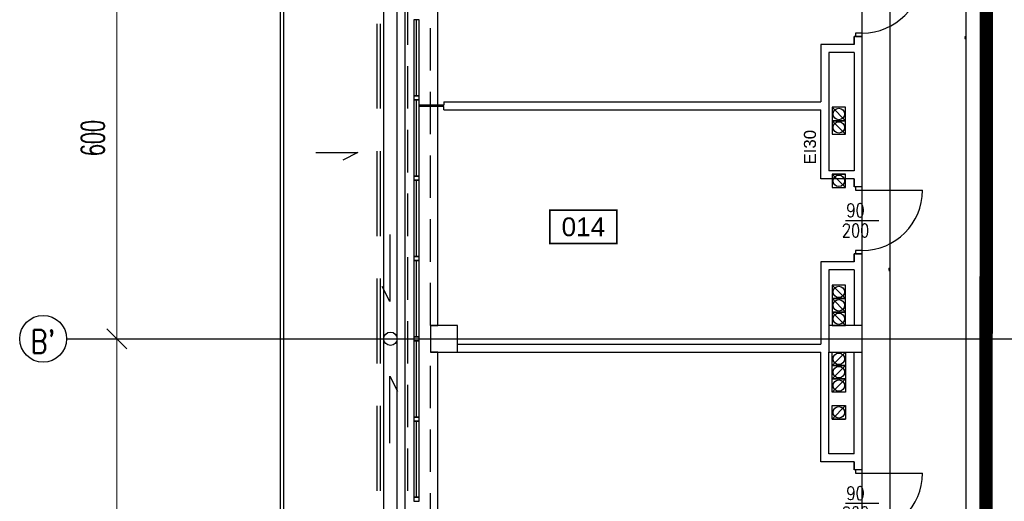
# Model space of a CAD drawing. Header units: centimetres. Extents: x -149939 to 48626, y -46000 to 152985.
# Tile 6 of 256: x -77480 to -62768, y 20570 to 27770. Entities that reach past the tile are written whole.
import ezdxf
from ezdxf.enums import TextEntityAlignment as Align

# ---------------------------------------------------------------- set-up
doc = ezdxf.new("R2010")
doc.units = ezdxf.units.CM
doc.header["$LTSCALE"] = 50
doc.header["$PDMODE"] = 35
doc.header["$PDSIZE"] = 0.1
for name, pattern in [('Kondygnacja  -0_5$0$DIVIDE', [31.75, 12.7, -6.35, 0, -6.35, 0, -6.35]), ('Kondygnacja  -0_5$0$HIDDEN', [9.525, 6.35, -3.175]), ('Osie rzutów$0$DASHDOT2', [12.7, 6.35, -3.175, 0, -3.175])]:
    doc.linetypes.add(name, pattern=pattern)
doc.layers.get('0').update_dxf_attribs({"color": 8})
doc.layers.get('DEFPOINTS').update_dxf_attribs({"color": 8})
for name, color, linetype in [('Kondygnacja  -0_5$0$ARCH_ETAPOWANIE', 8, 'Kondygnacja  -0_5$0$DIVIDE'), ('Kondygnacja  -0_5$0$ARCH_INFO_ETYK_DRZWI_IST', 8, 'Continuous'), ('Kondygnacja  -0_5$0$ARCH_INFO_ODPORNOŚĆ OGNIOWA', 8, 'Continuous'), ('Kondygnacja  -0_5$0$ARCH_MUROWANE_IST', 8, 'Continuous'), ('Kondygnacja  -0_5$0$ARCH_NIEWIDOK_IST', 8, 'Kondygnacja  -0_5$0$HIDDEN'), ('Kondygnacja  -0_5$0$ARCH_OTWORY_WENTYLACJA_IST', 8, 'Continuous'), ('Kondygnacja  -0_5$0$ARCH_WIDOK_IST', 8, 'Continuous'), ('Kondygnacja  -0_5$0$ARCH_ŚLUSARKA_DRZWI_IST', 8, 'Continuous'), ('Kondygnacja  -0_5$0$ARCH_ŚLUSARKA_OKNA_IST', 8, 'Continuous'), ('Kondygnacja  -0_5$0$ARCH_ŻELBET_IST', 8, 'Continuous'), ('Osie rzutów$0$ARCH_INFO_OSIE_IST', 8, 'Osie rzutów$0$DASHDOT2'), ('Osie rzutów$0$ARCH_INFO_OSIE_OPISY_IST', 8, 'Continuous'), ('Pomieszczenia -05$0$ARCH_INFO_AREA_ETYKIETY_200', 8, 'Continuous')]:
    doc.layers.add(name, color=color, linetype=linetype)
doc.layers.add('Kondygnacja  -0_5$0$ARCH_INFO_WYMIARY', color=8, linetype='Continuous', lineweight=9)
doc.layers.add('Osie rzutów$0$ARCH_INFO_WYMIARY', color=8, linetype='Continuous', lineweight=9)
doc.styles.add('Kondygnacja  -0_5$0$Arial', font='ARIAL.TTF')
doc.styles.add('Kondygnacja  -0_5$0$Romans', font='Romans.shx', dxfattribs={"width": 0.7})
doc.styles.add('Kondygnacja  -0_5$0$ROMANS-50-CM', font='romans.shx', dxfattribs={"width": 0.8, "height": 10})
doc.styles.add('Osie rzutów$0$ROMANS-250-CM', font='romans.shx', dxfattribs={"width": 0.8, "height": 50})
doc.styles.add('Osie rzutów$0$wymiary_cuprum', font='Romans.shx', dxfattribs={"width": 0.6})
doc.styles.add('Pomieszczenia -05$0$Arial', font='ARIAL.TTF')
doc.dimstyles.new('Kondygnacja  -0_5$0$Wymiary 1-100', dxfattribs={"dimtxt": 12, "dimasz": 10, "dimexe": 5, "dimexo": 0, "dimgap": 4, "dimtad": 1, "dimrnd": 0.5, "dimzin": 12, "dimdsep": 46, "dimtxsty": 'Kondygnacja  -0_5$0$Romans', "dimblk": 'Kondygnacja  -0_5$0$_Oblique', "dimcen": 10, "dimdle": 10, "dimclrt": 55, "dimazin": 0, "dimtfac": 1, "dimtmove": 1, "dimatfit": 3, "dimfxl": 8, "dimfxlon": 1, "dimtolj": 1, "dimtzin": 0, "dimarcsym": 0})
doc.dimstyles.new('Osie rzutów$0$ARCH_ CT', dxfattribs={"dimtxt": 20, "dimasz": 20, "dimexe": 12, "dimexo": 20, "dimgap": 5, "dimtad": 1, "dimdec": 1, "dimrnd": 0.5, "dimzin": 9, "dimdsep": 46, "dimtxsty": 'Osie rzutów$0$wymiary_cuprum', "dimblk": 'Osie rzutów$0$_Oblique', "dimcen": 8, "dimdle": 12, "dimclrd": 256, "dimclre": 256, "dimclrt": 55, "dimadec": 1, "dimazin": 0, "dimtfac": 1, "dimtdec": 1, "dimtmove": 1, "dimatfit": 2, "dimldrblk": 'Osie rzutów$0$_Dot', "dimfxl": 50, "dimtolj": 1, "dimtzin": 0, "dimlwd": -1, "dimlwe": -1, "dimarcsym": 0})

# ---------------------------------------------------------------- blocks, each defined once
blk = doc.blocks.new('Osie rzutów$0$_Oblique')
at = {"color": 0, "linetype": 'ByBlock', "lineweight": -2}
blk.add_line((-0.5, -0.5), (0.5, 0.5), dxfattribs=at)
blk = doc.blocks.new('*D322')
at = {"layer": 'DEFPOINTS', "color": 0}
for p in [(4545, 7400), (4511, 6800), (4545, 6800)]:
    blk.add_point(p, dxfattribs=at)
at = {"layer": 'Osie rzutów$0$ARCH_INFO_WYMIARY'}
for p, q in [((4511, 7408), (4511, 6792)), ((4530, 7400), (4503, 7400)), ((4530, 6800), (4503, 6800))]:
    blk.add_line(p, q, dxfattribs=at)
at = {"layer": 'Osie rzutów$0$ARCH_INFO_WYMIARY', "xscale": 30, "yscale": 30, "zscale": 30}
for p, rotation in [((4511, 7400), 90), ((4511, 6800), 270)]:
    blk.add_blockref('Osie rzutów$0$_Oblique', p, dxfattribs=dict(at, rotation=rotation))
at = {"layer": 'Osie rzutów$0$ARCH_INFO_WYMIARY', "color": 55, "insert": (4475.5, 7100), "char_height": 35, "attachment_point": 5, "rotation": 90, "style": 'Osie rzutów$0$wymiary_cuprum'}
blk.add_mtext('\\A1;600', dxfattribs=at)
blk = doc.blocks.new('Osie rzutów$0$_Dot')
at = {"color": 0, "linetype": 'ByBlock', "lineweight": -2}
blk.add_line((-0.5, 0), (-1, 0), dxfattribs=at)
at = {"color": 0, "linetype": 'ByBlock', "const_width": 0.5}
blk.add_lwpolyline([(-0.25, 0, 1), (0.25, 0, 1)], format="xyb", close=True, dxfattribs=at)
blk = doc.blocks.new('*D323')
at = {"layer": 'DEFPOINTS', "color": 0}
for p in [(4545, 6800), (4511, 6200), (4545, 6200)]:
    blk.add_point(p, dxfattribs=at)
at = {"layer": 'Osie rzutów$0$ARCH_INFO_WYMIARY'}
for p, q in [((4530, 6800), (4503, 6800)), ((4511, 6808), (4511, 6192)), ((4530, 6200), (4503, 6200))]:
    blk.add_line(p, q, dxfattribs=at)
at = {"layer": 'Osie rzutów$0$ARCH_INFO_WYMIARY', "xscale": 30, "yscale": 30, "zscale": 30}
for p, rotation in [((4511, 6800), 90), ((4511, 6200), 270)]:
    blk.add_blockref('Osie rzutów$0$_Oblique', p, dxfattribs=dict(at, rotation=rotation))
at = {"layer": 'Osie rzutów$0$ARCH_INFO_WYMIARY', "color": 55, "insert": (4475.5, 6500), "char_height": 35, "attachment_point": 5, "rotation": 90, "style": 'Osie rzutów$0$wymiary_cuprum'}
blk.add_mtext('\\A1;600', dxfattribs=at)
blk = doc.blocks.new('Kondygnacja  -0_5$0$_Oblique')
at = {"color": 0, "linetype": 'ByBlock', "lineweight": -2}
blk.add_line((-0.5, -0.5), (0.5, 0.5), dxfattribs=at)
blk = doc.blocks.new('*D97')
at = {"layer": 'DEFPOINTS', "color": 0}
for p in [(-64890, 30300), (-64890, 17770), (-64476, 17770)]:
    blk.add_point(p, dxfattribs=at)
at = {"layer": 'Kondygnacja  -0_5$0$ARCH_INFO_WYMIARY', "color": 0, "lineweight": -2}
for p, q in [((-64476, 30310), (-64476, 17760)), ((-64484, 30300), (-64471, 30300)), ((-64484, 17770), (-64471, 17770))]:
    blk.add_line(p, q, dxfattribs=at)
at = {"layer": 'Kondygnacja  -0_5$0$ARCH_INFO_WYMIARY', "color": 0, "linetype": 'ByBlock', "lineweight": -2, "xscale": 10, "yscale": 10, "zscale": 10}
for p, rotation in [((-64476, 30300), 90), ((-64476, 17770), 270)]:
    blk.add_blockref('Kondygnacja  -0_5$0$_Oblique', p, dxfattribs=dict(at, rotation=rotation))
at = {"layer": 'Kondygnacja  -0_5$0$ARCH_INFO_WYMIARY', "color": 55, "insert": (-64486, 24035), "char_height": 12, "attachment_point": 5, "rotation": 90, "style": 'Kondygnacja  -0_5$0$Romans'}
blk.add_mtext('\\A1;12530', dxfattribs=at)
blk = doc.blocks.new('*D111')
at = {"layer": 'DEFPOINTS', "color": 0}
for p in [(-63339, 38800), (-63050, 38800), (-63050, 19095)]:
    blk.add_point(p, dxfattribs=at)
at = {"layer": 'Kondygnacja  -0_5$0$ARCH_INFO_WYMIARY', "color": 0, "lineweight": -2}
for p, q in [((-63331, 38800), (-63344, 38800)), ((-63339, 19085), (-63339, 38810)), ((-63331, 19095), (-63344, 19095))]:
    blk.add_line(p, q, dxfattribs=at)
at = {"layer": 'Kondygnacja  -0_5$0$ARCH_INFO_WYMIARY', "color": 0, "linetype": 'ByBlock', "lineweight": -2, "xscale": 10, "yscale": 10, "zscale": 10}
for p, rotation in [((-63339, 38800), 90), ((-63339, 19095), 270)]:
    blk.add_blockref('Kondygnacja  -0_5$0$_Oblique', p, dxfattribs=dict(at, rotation=rotation))
at = {"layer": 'Kondygnacja  -0_5$0$ARCH_INFO_WYMIARY', "color": 55, "insert": (-63349, 27500), "char_height": 12, "attachment_point": 5, "rotation": 90, "style": 'Kondygnacja  -0_5$0$Romans'}
blk.add_mtext('\\A1;19705', dxfattribs=at)
blk = doc.blocks.new('Kondygnacja  -0_5$0$DRZWI90')
blk.add_line((-45, 0), (-45, 90))
at = {"lineweight": -3}
for p, q in [((0, -25), (0, 25)), ((45, 0), (-45, 0))]:
    blk.add_line(p, q, dxfattribs=at)
for points in [[(-50, -10), (-45, -10), (-45, 0), (-50, 0)], [(45, -10), (50, -10), (50, 0), (45, 0)]]:
    blk.add_lwpolyline(points, close=True, dxfattribs=at)
blk.add_arc((-45, 0), 90, 0, 90, dxfattribs=at)
blk = doc.blocks.new('Pomieszczenia -05$0$etykieta_numer')
at = {"color": 0, "linetype": 'ByBlock', "const_width": 2.44}
blk.add_lwpolyline([(-50, -50), (-50, 0), (50, 0), (50, -50)], close=True, dxfattribs=at)
at = {"color": 0, "linetype": 'ByBlock', "style": 'Pomieszczenia -05$0$Arial'}
blk.add_attdef('AECAREA:NUMBER', text='', height=28, dxfattribs=at).set_placement((0, -25), align=Align.MIDDLE)
blk = doc.blocks.new('Osie rzutów')
at = {"layer": 'Osie rzutów$0$ARCH_INFO_OSIE_IST', "ltscale": 10}
for p, q in [((4930, 12510), (4930, 4623.26)), ((5000, 12510), (5000, 4512.32)), ((5600, 12510), (5600, 4512.32)), ((4436.04, 6800), (15156.54, 6800))]:
    blk.add_line(p, q, dxfattribs=at)
at = {"layer": 'Osie rzutów$0$ARCH_INFO_OSIE_OPISY_IST'}
blk.add_circle((4401.04, 6800), 35, dxfattribs=at)
at = {"layer": 'Osie rzutów$0$ARCH_INFO_OSIE_OPISY_IST', "style": 'Osie rzutów$0$ROMANS-250-CM', "width": 0.8}
blk.add_text("B'", height=35, dxfattribs=at).set_placement((4382.33, 6778.26))
at = {"layer": 'Osie rzutów$0$ARCH_INFO_WYMIARY'}
for base, p1, p2, picture, middle in [((4511.04, 6800), (4544.98, 7400), (4544.98, 6800), '*D322', (4475.54, 7100)), ((4511.04, 6200), (4544.98, 6800), (4544.98, 6200), '*D323', (4475.54, 6500))]:
    dim = blk.add_linear_dim(base=base, p1=p1, p2=p2, angle=270, dimstyle='Osie rzutów$0$ARCH_ CT', override={"dimtxt": 35, "dimasz": 30, "dimexe": 8, "dimexo": 15, "dimgap": 18, "dimdle": 8}, dxfattribs=at)
    dim.commit()
    dim.dimension.update_dxf_attribs({"geometry": picture, "text_midpoint": middle})

msp = doc.modelspace()

# ---------------------------------------------------------------- linework, layer by layer
at = {"layer": 'Kondygnacja  -0_5$0$ARCH_ETAPOWANIE', "ltscale": 10, "const_width": 200, "elevation": 3000}
msp.add_lwpolyline([(-71680, -5690), (-71680, 9430), (-65010, 9430), (-65010, 10860), (-63050, 10860), (-62990, 77200), (-59020, 77200), (-59020, 89588.736), (-59420, 89588.736), (-59420.034, 102625.822), (-71890, 102620.19), (-71890, 102620.19), (-32748.04, 102637.868)], dxfattribs=at)
at = {"layer": 'Kondygnacja  -0_5$0$ARCH_MUROWANE_IST', "ltscale": 4}
for p, q in [((-63050, 38800), (-63050, 19095)), ((-65010, 27470), (-65010, 27520)), ((-64890, 27520), (-65010, 27520)), ((-65010, 27520), (-65010, 27400)), ((-64890, 25270), (-64890, 27520)), ((-65010, 27400), (-65510, 27400)), ((-65510, 27400), (-65510, 26540)), ((-65010, 27400), (-65010, 27470)), ((-65010, 27280), (-65390, 27280)), ((-65390, 27280), (-65390, 25510)), ((-65010, 27280), (-65010, 25510)), ((-71140, 26490), (-71510, 26490)), ((-71140, 26540), (-65510, 26540)), ((-71140, 26540), (-71140, 26490)), ((-71140, 26470), (-71510, 26470)), ((-71140, 26420), (-71140, 26470)), ((-71140, 26420), (-65510, 26420)), ((-65510, 25390), (-65510, 26420)), ((-65010, 25510), (-65390, 25510)), ((-65010, 25390), (-65510, 25390)), ((-65010, 25270), (-65010, 25390)), ((-65010, 25390), (-65010, 25270)), ((-64890, 25270), (-65010, 25270)), ((-65010, 24150), (-65510, 24150)), ((-65510, 24150), (-65510, 22920)), ((-65010, 24220), (-65010, 24270)), ((-64890, 24270), (-65010, 24270)), ((-65010, 24270), (-65010, 24150)), ((-65010, 24150), (-65010, 24220)), ((-64890, 23200), (-64890, 24270)), ((-65010, 24030), (-65390, 24030)), ((-65390, 24030), (-65390, 23200)), ((-65010, 24030), (-65010, 23200)), ((-70940, 22920), (-65510, 22920)), ((-70940, 22800), (-65510, 22800)), ((-65510, 21160), (-65510, 22800)), ((-65390, 21280), (-65390, 22800)), ((-65010, 21280), (-65010, 22800)), ((-64890, 21040), (-64890, 22800)), ((-65010, 21280), (-65390, 21280)), ((-65010, 21160), (-65510, 21160)), ((-65010, 21040), (-65010, 21160)), ((-65010, 21160), (-65010, 21040)), ((-64890, 21040), (-65010, 21040))]:
    msp.add_line(p, q, dxfattribs=at)
at = {"layer": 'Kondygnacja  -0_5$0$ARCH_NIEWIDOK_IST', "ltscale": 2}
for p, q in [((-71680, 11200), (-71680, 51868.29)), ((-71340, 23200), (-71340, 28800)), ((-71340, 17200), (-71340, 22800))]:
    msp.add_line(p, q, dxfattribs=at)
at = {"layer": 'Kondygnacja  -0_5$0$ARCH_NIEWIDOK_IST', "ltscale": 4}
for points in [[(-72140, 11200), (-72140.002, 43850), (-73140.002, 44850), (-72140.002, 45850), (-71590, 45850)], [(-72090.015, 11200), (-72090.002, 43870.711), (-73069.291, 44850), (-72119.291, 45800), (-71590, 45800)]]:
    msp.add_lwpolyline(points, dxfattribs=at)
at = {"layer": 'Kondygnacja  -0_5$0$ARCH_OTWORY_WENTYLACJA_IST'}
for p, q in [((-65140, 26260), (-65340, 26460)), ((-65140, 26060), (-65340, 26260)), ((-65340, 25460), (-65140, 25460)), ((-65140, 25260), (-65340, 25460)), ((-65340, 25460), (-65140, 25460)), ((-65140, 23600), (-65340, 23800)), ((-65140, 23400), (-65340, 23600)), ((-65140, 23200), (-65340, 23400)), ((-65140, 22800), (-65340, 22600)), ((-65140, 22600), (-65340, 22400)), ((-65140, 22400), (-65340, 22200)), ((-65140, 22000), (-65340, 21800)), ((-65340, 21800), (-65140, 21800))]:
    msp.add_line(p, q, dxfattribs=at)
for points in [[(-65140, 26460), (-65340, 26460), (-65340, 26260), (-65140, 26260)], [(-65140, 26260), (-65340, 26260), (-65340, 26060), (-65140, 26060)], [(-65140, 25460), (-65340, 25460), (-65340, 25260), (-65140, 25260)], [(-65140, 23800), (-65340, 23800), (-65340, 23600), (-65140, 23600)], [(-65140, 23600), (-65340, 23600), (-65340, 23400), (-65140, 23400)], [(-65140, 23400), (-65340, 23400), (-65340, 23200), (-65140, 23200)], [(-65140, 22600), (-65340, 22600), (-65340, 22800), (-65140, 22800)], [(-65140, 22400), (-65340, 22400), (-65340, 22600), (-65140, 22600)], [(-65140, 22200), (-65340, 22200), (-65340, 22400), (-65140, 22400)], [(-65140, 21800), (-65340, 21800), (-65340, 22000), (-65140, 22000)]]:
    msp.add_lwpolyline(points, close=True, dxfattribs=at)
for centre in [(-65240, 26360), (-65240, 26160), (-65240, 25360), (-65240, 23700), (-65240, 23500), (-65240, 23300), (-65240, 22700), (-65240, 22500), (-65240, 22300), (-65240, 21900)]:
    msp.add_circle(centre, 85, dxfattribs=at)
at = {"layer": 'Kondygnacja  -0_5$0$ARCH_WIDOK_IST'}
for p, q in [((-73590, 67100), (-73590, 10680)), ((-73540, 67150), (-73540, 10780)), ((-72040, 10780), (-72040, 50600)), ((-71840, 10776.088), (-71840, 50600)), ((-73054.905, 25786.473), (-72424.668, 25786.473)), ((-72424.668, 25786.473), (-72649.549, 25670.325)), ((-71949.429, 24558.315), (-71949.429, 23558.315)), ((-71949.429, 23558.315), (-72065.577, 23783.196)), ((-71949.429, 21441.685), (-71949.429, 22441.685)), ((-71949.429, 22441.685), (-71833.28, 22216.804))]:
    msp.add_line(p, q, dxfattribs=at)
for points in [[(-71680, 11200), (-71720, 11200), (-71720, 51868.29)], [(-71340, 23200), (-71230, 23200), (-71230, 28800), (-71340, 28800)], [(-71340, 17200), (-71230, 17200), (-71230, 22800), (-71340, 22800)]]:
    msp.add_lwpolyline(points, dxfattribs=at)
msp.add_circle((-71940, 23000), 100, dxfattribs=at)
at = {"layer": 'Kondygnacja  -0_5$0$ARCH_ŚLUSARKA_OKNA_IST'}
for p, q in [((-71550, 26630), (-71550, 27770)), ((-71550, 25430), (-71550, 26570)), ((-71550, 24230), (-71550, 25370)), ((-71550, 23030), (-71550, 24170)), ((-71550, 21830), (-71550, 22970)), ((-71550, 20630), (-71550, 21770))]:
    msp.add_line(p, q, dxfattribs=at)
for points in [[(-71510, 26630), (-71510, 27770), (-71590, 27770), (-71590, 26630)], [(-71510, 26570), (-71510, 26630), (-71590, 26630), (-71590, 26570)], [(-71510, 25430), (-71510, 26570), (-71590, 26570), (-71590, 25430)], [(-71510, 25370), (-71510, 25430), (-71590, 25430), (-71590, 25370)], [(-71510, 24230), (-71510, 25370), (-71590, 25370), (-71590, 24230)], [(-71510, 24170), (-71510, 24230), (-71590, 24230), (-71590, 24170)], [(-71510, 23030), (-71510, 24170), (-71590, 24170), (-71590, 23030)], [(-71510, 22970), (-71510, 23030), (-71590, 23030), (-71590, 22970)], [(-71510, 21830), (-71510, 22970), (-71590, 22970), (-71590, 21830)], [(-71510, 21770), (-71510, 21830), (-71590, 21830), (-71590, 21770)], [(-71510, 20630), (-71510, 21770), (-71590, 21770), (-71590, 20630)], [(-71510, 20570), (-71510, 20630), (-71590, 20630), (-71590, 20570)]]:
    msp.add_lwpolyline(points, close=True, dxfattribs=at)
at = {"layer": 'Kondygnacja  -0_5$0$ARCH_ŻELBET_IST', "ltscale": 4}
for points in [[(-71340, 22800), (-70940, 22800), (-70940, 23200), (-71340, 23200)], [(-65390, 22800), (-64890, 22800), (-64890, 23200), (-65390, 23200)]]:
    msp.add_lwpolyline(points, close=True, dxfattribs=at)

# ---------------------------------------------------------------- block references
at = {"layer": 'Kondygnacja  -0_5$0$ARCH_ŚLUSARKA_DRZWI_IST', "xscale": 10, "yscale": 10, "zscale": 10, "rotation": 270}
for p in [(-64890, 28020), (-64890, 24770), (-64890, 20540)]:
    msp.add_blockref('Kondygnacja  -0_5$0$DRZWI90', p, dxfattribs=at)
at = {"layer": 'Osie rzutów$0$ARCH_INFO_OSIE_OPISY_IST', "color": 30, "xscale": 10, "yscale": 10, "zscale": 10}
msp.add_blockref('Osie rzutów', (-121140, -45000), dxfattribs=at)
at = {"layer": 'Pomieszczenia -05$0$ARCH_INFO_AREA_ETYKIETY_200', "linetype": 'Continuous', "xscale": 10, "yscale": 10, "zscale": 10}
msp.add_blockref('Pomieszczenia -05$0$etykieta_numer', (-69056.357, 24923.555), dxfattribs=at).add_auto_attribs({'AECAREA:NUMBER': '014'})

# ---------------------------------------------------------------- texts
at = {"layer": 'Kondygnacja  -0_5$0$ARCH_INFO_ETYK_DRZWI_IST', "char_height": 200, "width": 100, "attachment_point": 5, "line_spacing_factor": 0.9, "style": 'Kondygnacja  -0_5$0$ROMANS-50-CM'}
for insert in [(-64990, 24770), (-64990, 20540)]:
    msp.add_mtext('90\\P200', dxfattribs=dict(at, insert=insert))
at = {"layer": 'Kondygnacja  -0_5$0$ARCH_INFO_ODPORNOŚĆ OGNIOWA', "insert": (-65820.54, 25863.309), "char_height": 180, "width": 533.32525, "attachment_point": 5, "rotation": 90, "style": 'Kondygnacja  -0_5$0$Arial'}
msp.add_mtext('\\PEI30', dxfattribs=at)

# ---------------------------------------------------------------- dimensions: what is measured, and where the dimension line sits
at = {"layer": 'Kondygnacja  -0_5$0$ARCH_INFO_WYMIARY'}
dim = msp.add_linear_dim(base=(-63338.705, 38800), p1=(-63050, 19095), p2=(-63050, 38800), angle=90, dimstyle='Kondygnacja  -0_5$0$Wymiary 1-100', dxfattribs=at)
dim.commit()
dim.dimension.update_dxf_attribs({"geometry": '*D111', "text_midpoint": (-63338.705, 27500.056), "dimtype": 160})
dim = msp.add_linear_dim(base=(-64476.423, 17770), p1=(-64890, 30300), p2=(-64890, 17770), angle=90, dimstyle='Kondygnacja  -0_5$0$Wymiary 1-100', dxfattribs=at)
dim.commit()
dim.dimension.update_dxf_attribs({"geometry": '*D97', "text_midpoint": (-64486.423, 24035)})

doc.saveas('drawing.dxf')
